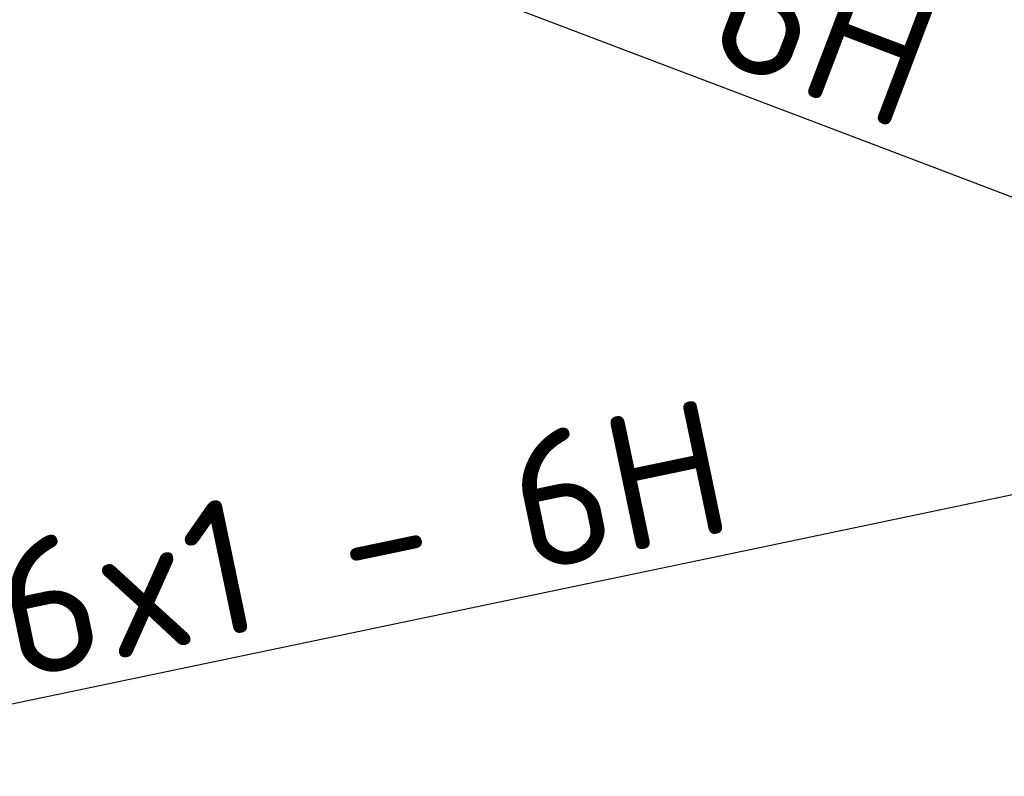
# Model space of a CAD drawing. Header units: millimetres. Extents: x 0 to 14369, y -869 to 2970.
# Tile 56 of 256: x 615 to 869, y 1593 to 1789. Entities that reach past the tile are written whole.
import ezdxf

# ---------------------------------------------------------------- set-up
doc = ezdxf.new("R2010")
doc.units = ezdxf.units.MM
doc.header["$LTSCALE"] = 10
doc.layers.add('Symbol (ISO)', color=7, linetype='Continuous', lineweight=25)
doc.styles.add('Notiztext (DIN)', font='isocpeur.ttf')
doc.dimstyles.new('Standard (DIN)$7', dxfattribs={"dimscale": 10, "dimtxt": 3.5, "dimasz": 2.5, "dimexe": 3.175, "dimexo": 0.8, "dimgap": 0.8, "dimtad": 1, "dimrnd": 1e-08, "dimzin": 0, "dimtxsty": 'Notiztext (DIN)', "dimcen": 0.09, "dimdle": 10, "dimclrd": 256, "dimclre": 256, "dimclrt": 256, "dimadec": 0, "dimazin": 0, "dimtfac": 1, "dimtmove": 0, "dimatfit": 3, "dimfxl": 1, "dimtolj": 1, "dimtzin": 0, "dimlwd": -1, "dimlwe": -1, "dimarcsym": 0})

msp = doc.modelspace()

# ---------------------------------------------------------------- texts
at = {"layer": 'Symbol (ISO)', "char_height": 35, "attachment_point": 9, "line_spacing_factor": 0.6125, "style": 'Notiztext (DIN)'}
for s, insert, width, rotation in [('4x M8x1.25 - 6H', (843.087, 1760.018), 353.33604, 339.19953), ('4x M6x1 - 6H', (800.518, 1657.217), 293.29351, 11.82378)]:
    msp.add_mtext(s, dxfattribs=dict(at, insert=insert, width=width, rotation=rotation))

# ---------------------------------------------------------------- leaders
at = {"layer": 'Symbol (ISO)', "annotation_type": 0, "has_hookline": 1, "hookline_direction": 1}
for points, text_width, horizontal_direction in [([(955.449, 1711.095), (841.016, 1754.565)], 343, (0.934823, -0.355115, 0)), ([(961.194, 1684.894), (801.713, 1651.508)], 283.5, (0.978782, 0.204902, 0))]:
    msp.add_leader(points, dimstyle='Standard (DIN)$7', override={"dimgap": 0, "dimtad": 1}, dxfattribs=dict(at, text_width=text_width, horizontal_direction=horizontal_direction))

doc.saveas('drawing.dxf')
